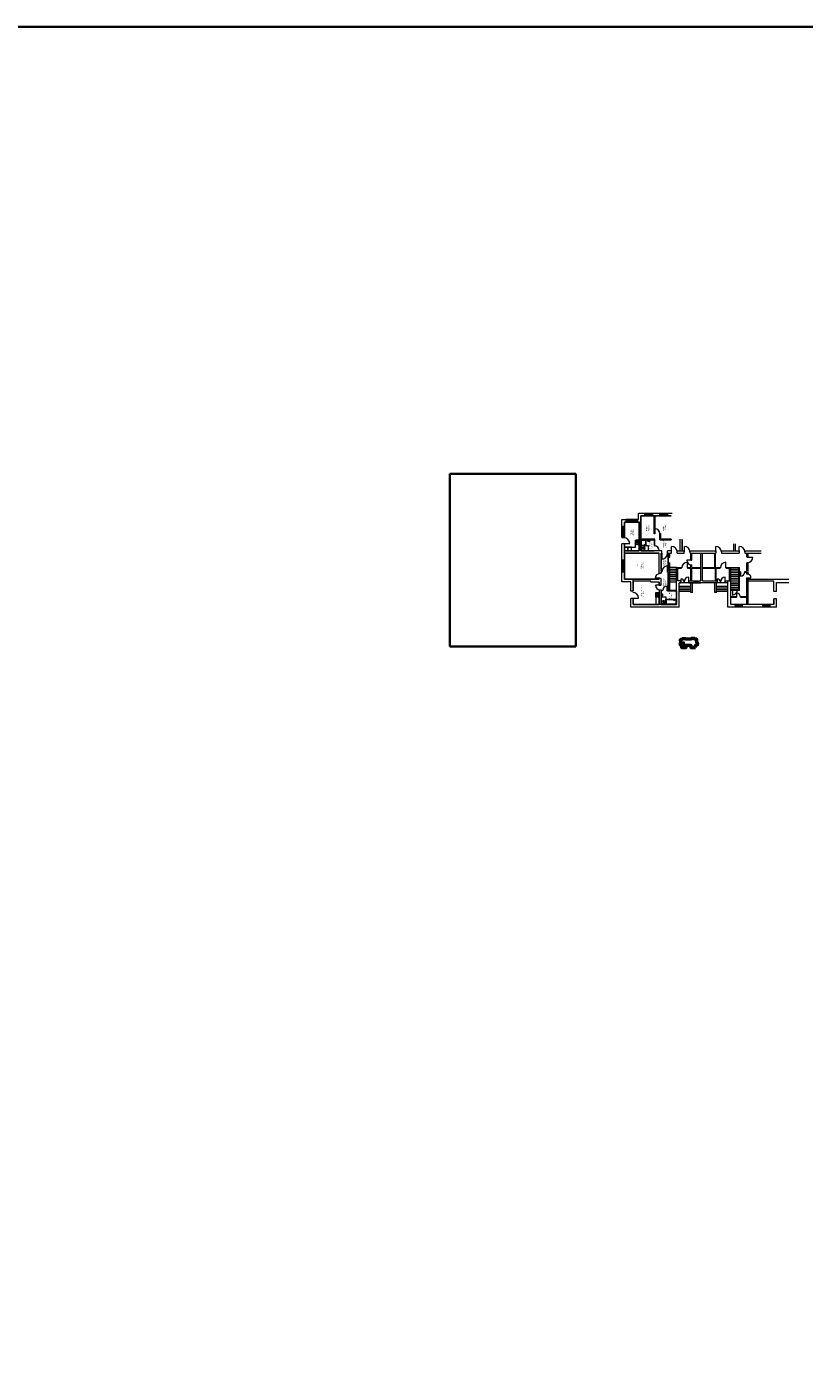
# Model space of a CAD drawing. Extents: x 33706 to 249013, y -74890 to 17912.
# Tile 22 of 175: x 64905 to 78249, y -27410 to -4316. Entities that reach past the tile are written whole.
import ezdxf
from ezdxf.lldxf.tags import DXFTag

# ---------------------------------------------------------------- set-up
doc = ezdxf.new("R2010")
doc.units = 0
doc.header["$MEASUREMENT"] = 0
for name, color, linetype, lineweight in [('_konstrukcja', 96, 'Continuous', 20), ('_stolarka', 1, 'Continuous', 13), ('A-ARM', 1, 'Continuous', 15), ('ściany', 1, 'Continuous', 30)]:
    doc.layers.add(name, color=color, linetype=linetype, lineweight=lineweight)
doc.layers.add('Budynki', color=7, linetype='Continuous', lineweight=0, true_color=0x0a0909)
doc.styles.add('Arial narrow', font='ARIALN.TTF')
doc.styles.get("Standard").update_dxf_attribs({"font": 'ARIALN.TTF'})
tags = doc.linetypes.add('HIDDEN', pattern=[0.375, 0.25, -0.125]).pattern_tags.tags
tags[6:7] = [DXFTag(74, 4), DXFTag(75, 0), DXFTag(340, '0'), DXFTag(46, 1.0), DXFTag(50, 0.0), DXFTag(44, 0.0), DXFTag(45, 0.0)]
tags[4:5] = [DXFTag(74, 4), DXFTag(75, 0), DXFTag(340, '0'), DXFTag(46, 1.0), DXFTag(50, 0.0), DXFTag(44, 0.0), DXFTag(45, 0.0)]
picture_1 = doc.add_image_def('image2.tif', size_in_pixel=(681, 935))

msp = doc.modelspace()

# ---------------------------------------------------------------- hatches: boundary and pattern name
at = {"layer": 'ściany', "lineweight": 18, "ltscale": 50}
h = msp.add_hatch(dxfattribs=at)
h.set_pattern_fill('ANSI31', color=256, scale=50, angle=90, style=0)
h.set_pattern_definition([(135, (13977.241, -5139.281), (-4.4194174, -4.4194174), [])])
h.paths.add_polyline_path([(76143.9, -14961.9), (76221.5, -14961.7), (76221.5, -14937.8), (76206, -14937.8), (76206, -14905.5), (76193, -14905.5), (76193, -14873.1), (76126.3, -14873.1), (76126.4, -14923.2), (76143.8, -14923.2)])

# ---------------------------------------------------------------- linework, layer by layer
at = {"layer": '_konstrukcja', "ltscale": 50}
for p, q in [((75403.2, -12765.2), (75403.2, -12658.2)), ((75403.2, -12658.2), (75515.2, -12658.2)), ((75515.2, -12703.2), (75515.2, -12658.2)), ((75515.2, -12703.2), (75515.2, -12658.2)), ((75515.2, -12658.2), (75645.2, -12658.2)), ((75645.2, -12703.2), (75645.2, -12658.2)), ((75645.2, -12658.2), (75645.2, -12703.2)), ((75645.2, -12658.2), (75769.2, -12658.2)), ((75769.2, -12703.2), (75769.2, -12658.2)), ((75769.2, -12703.2), (75769.2, -12658.2)), ((75769.2, -12658.2), (75902.2, -12658.2)), ((75902.2, -12703.2), (75902.2, -12658.2)), ((75902.2, -12658.2), (75902.2, -12703.2)), ((75902.2, -12658.2), (75985.2, -12658.2)), ((75119.7, -12886.2), (75119.7, -12765.2)), ((75119.7, -12765.2), (75192.7, -12765.2)), ((75164.7, -12886.2), (75119.7, -12886.2)), ((75119.7, -13077.6), (75119.7, -12886.2)), ((75164.7, -12886.2), (75119.7, -12886.2)), ((75119.7, -12886.2), (75119.7, -13077.6)), ((75192.7, -12810.2), (75164.7, -12810.2)), ((75164.7, -12810.2), (75164.7, -12886.2)), ((75164.7, -12886.2), (75164.7, -12810.2)), ((75164.7, -12810.2), (75192.7, -12810.2)), ((75164.7, -12886.2), (75164.7, -13077.6)), ((75164.7, -13077.6), (75164.7, -12886.2)), ((75192.7, -12810.2), (75192.7, -12765.2)), ((75386.7, -12765.2), (75192.7, -12765.2)), ((75192.7, -12765.2), (75192.7, -12810.2)), ((75192.7, -12810.2), (75386.7, -12810.2)), ((75386.7, -12810.2), (75386.7, -12765.2)), ((75386.7, -12810.2), (75386.7, -12765.2)), ((75386.7, -12765.2), (75403.2, -12765.2)), ((75414.7, -12810.2), (75386.7, -12810.2)), ((75386.7, -12810.2), (75448.2, -12810.2)), ((75414.7, -13001.2), (75414.7, -12810.2)), ((75448.2, -13001.2), (75448.2, -12703.2)), ((75448.2, -12703.2), (75515.2, -12703.2)), ((75448.2, -12810.2), (75448.2, -12703.2)), ((75448.2, -12703.2), (75515.2, -12703.2)), ((75645.2, -12703.2), (75515.2, -12703.2)), ((75645.2, -12703.2), (75769.2, -12703.2)), ((75645.2, -12703.2), (75769.2, -12703.2)), ((75673.2, -13011.2), (75673.2, -12703.2)), ((75673.2, -12703.2), (75685.2, -12703.2)), ((75685.2, -12703.2), (75685.2, -13011.2)), ((75902.2, -12703.2), (75769.2, -12703.2)), ((75902.2, -12703.2), (75965.2, -12703.2)), ((75902.2, -12703.2), (75965.2, -12703.2)), ((75164.7, -13077.6), (75119.7, -13077.6)), ((75119.7, -13077.6), (75164.7, -13077.6)), ((75448.2, -13001.2), (75414.7, -13001.2)), ((75414.7, -13303.2), (75414.7, -13101.2)), ((75414.7, -13101.2), (75448.2, -13101.2)), ((75448.2, -13001.2), (75448.2, -13001.2)), ((75685.2, -13101.2), (75448.2, -13101.2)), ((75448.2, -13101.2), (75448.2, -13101.2)), ((75448.2, -13303.2), (75448.2, -13101.2)), ((75448.2, -13101.2), (75448.2, -13101.2)), ((75673.2, -13113.2), (75448.2, -13113.2)), ((75685.2, -13011.2), (75673.2, -13011.2)), ((75673.2, -13113.2), (75673.2, -13213.2)), ((75685.2, -13113.2), (75685.2, -13101.2)), ((75685.2, -13213.2), (75685.2, -13113.2)), ((75685.2, -13113.2), (75685.2, -13113.2)), ((75770.2, -13006.2), (75770.2, -13113.2)), ((75782.2, -13006.2), (75770.2, -13006.2)), ((75770.2, -13113.2), (75782.2, -13113.2)), ((75782.2, -13113.2), (75782.2, -13006.2)), ((75782.2, -13113.2), (75782.2, -13101.2)), ((75782.2, -13101.2), (75965.2, -13101.2)), ((75965.2, -13113.2), (75782.2, -13113.2)), ((75965.2, -13101.2), (75965.2, -13113.2)), ((76120.8, -13303.2), (76120.8, -13101.2)), ((76154.3, -13303.2), (76154.3, -13101.2)), ((75164.7, -13182.2), (75119.7, -13182.2)), ((75119.7, -13466.2), (75119.7, -13182.2)), ((75164.7, -13466.2), (75164.7, -13182.2)), ((75164.7, -13182.2), (75164.7, -13303.2)), ((75164.7, -13303.2), (75242.7, -13303.2)), ((75242.7, -13346.2), (75164.7, -13346.2)), ((75164.7, -13346.2), (75164.7, -13466.2)), ((75242.7, -13303.2), (75414.7, -13303.2)), ((75521.7, -13346.2), (75242.7, -13346.2)), ((75521.7, -13303.2), (75448.2, -13303.2)), ((75805.2, -13303.2), (75521.7, -13303.2)), ((75762.7, -13346.2), (75521.7, -13346.2)), ((75673.2, -13213.2), (75685.2, -13213.2)), ((75762.7, -13514.2), (75762.7, -13346.2)), ((75805.2, -13346.2), (75792.7, -13346.2)), ((75792.7, -13346.2), (75792.7, -13514.2)), ((75805.2, -13346.2), (75805.2, -13303.2)), ((75903.2, -13346.2), (75903.2, -13303.2)), ((75965.2, -13303.2), (75903.2, -13303.2)), ((75915.7, -13346.2), (75903.2, -13346.2)), ((75915.7, -13411.2), (75915.7, -13346.2)), ((75915.7, -13346.2), (75971.7, -13346.2)), ((75945.7, -13411.2), (75945.7, -13346.2)), ((75965.2, -13303.2), (75971.7, -13303.2)), ((75971.7, -13346.2), (75971.7, -13303.2)), ((76071.7, -13346.2), (76071.7, -13303.2)), ((76071.7, -13303.2), (76191.7, -13303.2)), ((76071.7, -13346.2), (76191.7, -13346.2)), ((76191.7, -13346.2), (76191.7, -13303.2)), ((76291.7, -13346.2), (76291.7, -13303.2)), ((76291.7, -13303.2), (76733, -13303.2)), ((76291.7, -13346.2), (76730.7, -13346.2)), ((76306.7, -13463.2), (76306.7, -13346.2)), ((76318.7, -13463.2), (76318.7, -13346.2)), ((76473.7, -13816.2), (76473.7, -13346.2)), ((76505.7, -13816.2), (76505.7, -13346.2)), ((76713.7, -13589.2), (76713.7, -13346.2)), ((76725.7, -13589.2), (76725.7, -13346.2)), ((76730.7, -13303.2), (76730.7, -13346.2)), ((76830.7, -13303.2), (76830.7, -13346.2)), ((76830.7, -13303.2), (77132.7, -13303.2)), ((76830.7, -13346.2), (77132.7, -13346.2)), ((77044.7, -13303.2), (77044.7, -13183.4)), ((77072.7, -13303.2), (77072.7, -13183.4)), ((77132.7, -13303.2), (77132.7, -13346.2)), ((77232.7, -13303.2), (77232.7, -13346.2)), ((77232.7, -13303.2), (77510.1, -13303.2)), ((77232.7, -13346.2), (77510.1, -13346.2)), ((77257.7, -13346.2), (77257.7, -13408.2)), ((77285.7, -13346.2), (77285.7, -13408.2)), ((75164.7, -13466.2), (75119.7, -13466.2)), ((75119.7, -13669.2), (75119.7, -13466.2)), ((75119.7, -13466.2), (75164.7, -13466.2)), ((75164.7, -13466.2), (75164.7, -13669.2)), ((75762.7, -13694.2), (75762.7, -13514.2)), ((75792.7, -13514.2), (75792.7, -13656.2)), ((75915.7, -13411.2), (75945.7, -13411.2)), ((75915.7, -13508.2), (75945.7, -13508.2)), ((75915.7, -13656.2), (75915.7, -13508.2)), ((75945.7, -13983.2), (75945.7, -13508.2)), ((76057.7, -13589.2), (75945.7, -13589.2)), ((75945.7, -13616.2), (76057.7, -13616.2)), ((76057.7, -13998.2), (76057.7, -13589.2)), ((76057.7, -13589.2), (76146.7, -13589.2)), ((76081.7, -13816.2), (76081.7, -13601.2)), ((76081.7, -13601.2), (76146.7, -13601.2)), ((76146.7, -13601.2), (76146.7, -13589.2)), ((76246.7, -13601.2), (76246.7, -13589.2)), ((76246.7, -13589.2), (76306.7, -13589.2)), ((76246.7, -13601.2), (76306.7, -13601.2)), ((76306.7, -13463.2), (76318.7, -13463.2)), ((76306.7, -13589.2), (76306.7, -13543.2)), ((76306.7, -13543.2), (76318.7, -13543.2)), ((76306.7, -13816.2), (76306.7, -13601.2)), ((76318.7, -13589.2), (76318.7, -13543.2)), ((76318.7, -13589.2), (76350.7, -13589.2)), ((76318.7, -13816.2), (76318.7, -13601.2)), ((76318.7, -13601.2), (76350.7, -13601.2)), ((76350.7, -13601.2), (76350.7, -13589.2)), ((76350.7, -13589.2), (76473.7, -13589.2)), ((76350.7, -13601.2), (76473.7, -13601.2)), ((76505.7, -13589.2), (76809.7, -13589.2)), ((76505.7, -13601.2), (76809.7, -13601.2)), ((76729.7, -13816.2), (76729.7, -13601.2)), ((76741.7, -13816.2), (76741.7, -13601.2)), ((76809.7, -13601.2), (76809.7, -13589.2)), ((76909.7, -13601.2), (76909.7, -13589.2)), ((76909.7, -13589.2), (76990.7, -13589.2)), ((76909.7, -13601.2), (76990.7, -13601.2)), ((76965.7, -13816.2), (76965.7, -13589.2)), ((76990.7, -13816.2), (76990.7, -13589.2)), ((76990.7, -13589.2), (77137.7, -13589.2)), ((76990.7, -13616.2), (77125.7, -13616.2)), ((77125.7, -13982.2), (77125.7, -13589.2)), ((77137.7, -13982.2), (77137.7, -13589.2)), ((77257.7, -13408.2), (77285.7, -13408.2)), ((77257.7, -13508.2), (77285.7, -13508.2)), ((77257.7, -13508.2), (77257.7, -13659.2)), ((77285.7, -13508.2), (77285.7, -13659.2)), ((75164.7, -13669.2), (75119.7, -13669.2)), ((75164.7, -13669.2), (75119.7, -13669.2)), ((75119.7, -13837.2), (75119.7, -13669.2)), ((75271.7, -13837.2), (75119.7, -13837.2)), ((75164.7, -13669.2), (75164.7, -13792.2)), ((75164.7, -13792.2), (75164.7, -13669.2)), ((75164.7, -13792.2), (75762.7, -13792.2)), ((75316.7, -13792.2), (75164.7, -13792.2)), ((75271.7, -13998.2), (75271.7, -13837.2)), ((75316.7, -13998.2), (75316.7, -13792.2)), ((75617.7, -13827.2), (75316.7, -13827.2)), ((75316.7, -13827.2), (75316.7, -13998.2)), ((75617.7, -13841.2), (75617.7, -13827.2)), ((75762.7, -13841.2), (75617.7, -13841.2)), ((75792.7, -13694.2), (75762.7, -13694.2)), ((75792.7, -13781.2), (75762.7, -13781.2)), ((75762.7, -13792.2), (75762.7, -13781.2)), ((75762.7, -13841.2), (75762.7, -13893.2)), ((75762.7, -13893.2), (75762.7, -13841.2)), ((75792.7, -13656.2), (75805.2, -13656.2)), ((75792.7, -13694.2), (75792.7, -13671.2)), ((75792.7, -13671.2), (75805.2, -13671.2)), ((75792.7, -13893.2), (75792.7, -13781.2)), ((75805.2, -13671.2), (75805.2, -13656.2)), ((75903.2, -13671.2), (75903.2, -13656.2)), ((75903.2, -13656.2), (75915.7, -13656.2)), ((75903.2, -13671.2), (75915.7, -13671.2)), ((75915.7, -13671.2), (75915.7, -13983.2)), ((75945.7, -13647.2), (76057.7, -13647.2)), ((75945.7, -13678.2), (76057.7, -13678.2)), ((75945.7, -13709.2), (76057.7, -13709.2)), ((75945.7, -13740.2), (76057.7, -13740.2)), ((75945.7, -13771.2), (76057.7, -13771.2)), ((75945.7, -13802.2), (76057.7, -13802.2)), ((75945.7, -13833.2), (76057.7, -13833.2)), ((76131.7, -13816.2), (76081.7, -13816.2)), ((76106.7, -14269.2), (76106.7, -13854.2)), ((76106.7, -13854.2), (76131.7, -13854.2)), ((76941.7, -13854.2), (76106.7, -13854.2)), ((76131.7, -13854.2), (76131.7, -13816.2)), ((76271.7, -13854.2), (76271.7, -13816.2)), ((76271.7, -13816.2), (76358.7, -13816.2)), ((76271.7, -13854.2), (76358.7, -13854.2)), ((76302.7, -14019.2), (76302.7, -13854.2)), ((76334.7, -14019.2), (76334.7, -13854.2)), ((76358.7, -13816.2), (76358.7, -13854.2)), ((76358.7, -13816.2), (76438.7, -13816.2)), ((76358.7, -13854.2), (76438.7, -13854.2)), ((76438.7, -13816.2), (76438.7, -13854.2)), ((76438.7, -13816.2), (76473.7, -13816.2)), ((76438.7, -13854.2), (76473.7, -13854.2)), ((76505.7, -13816.2), (76756.7, -13816.2)), ((76713.7, -14019.2), (76713.7, -13854.2)), ((76745.7, -14019.2), (76745.7, -13854.2)), ((76756.7, -13854.2), (76756.7, -13816.2)), ((76896.7, -13854.2), (76896.7, -13816.2)), ((76896.7, -13854.2), (76896.7, -13816.2)), ((76896.7, -13816.2), (76990.7, -13816.2)), ((76941.7, -14269.2), (76941.7, -13816.2)), ((76990.7, -13647.2), (77125.7, -13647.2)), ((76990.7, -13678.2), (77125.7, -13678.2)), ((76990.7, -13709.2), (77125.7, -13709.2)), ((76990.7, -13740.2), (77125.7, -13740.2)), ((76990.7, -13771.2), (77125.7, -13771.2)), ((76990.7, -13802.2), (77125.7, -13802.2)), ((76990.7, -14224.2), (76990.7, -13816.2)), ((76990.7, -13833.2), (77125.7, -13833.2)), ((77137.7, -13659.2), (77152.7, -13659.2)), ((77137.7, -13671.2), (77152.7, -13671.2)), ((77152.7, -13671.2), (77152.7, -13659.2)), ((77232.7, -13671.2), (77232.7, -13659.2)), ((77232.7, -13659.2), (77257.7, -13659.2)), ((77232.7, -13671.2), (77257.7, -13671.2)), ((77257.7, -13671.2), (77257.7, -13699.2)), ((77257.7, -13699.2), (77285.7, -13699.2)), ((77257.7, -13769.2), (77285.7, -13769.2)), ((77257.7, -13769.2), (77257.7, -14224.2)), ((77285.7, -13671.2), (77285.7, -13699.2)), ((77285.7, -13769.2), (77285.7, -14224.2)), ((77988.7, -13794.2), (77285.7, -13794.2)), ((77727.7, -13826.2), (77285.7, -13826.2)), ((77727.7, -14001.2), (77727.7, -13826.2)), ((77776.7, -14001.2), (77776.7, -13845.2)), ((77776.7, -13845.2), (77988.7, -13845.2)), ((75316.7, -13998.2), (75271.7, -13998.2)), ((75762.7, -13893.2), (75792.7, -13893.2)), ((75762.7, -13973.2), (75762.7, -14224.2)), ((75762.7, -13973.2), (75792.7, -13973.2)), ((75792.7, -13983.2), (75792.7, -13973.2)), ((75805.2, -13983.2), (75792.7, -13983.2)), ((75805.2, -13998.2), (75792.7, -13998.2)), ((75792.7, -13998.2), (75792.7, -14224.2)), ((75805.2, -13998.2), (75805.2, -13983.2)), ((75903.2, -13998.2), (75903.2, -13983.2)), ((76057.7, -13983.2), (75903.2, -13983.2)), ((76057.7, -13998.2), (75903.2, -13998.2)), ((76057.7, -14224.2), (76057.7, -13998.2)), ((76302.7, -13914.2), (76106.7, -13914.2)), ((76302.7, -13944.2), (76106.7, -13944.2)), ((76302.7, -13974.2), (76106.7, -13974.2)), ((76302.7, -14004.2), (76106.7, -14004.2)), ((76334.7, -14019.2), (76302.7, -14019.2)), ((76745.7, -14019.2), (76713.7, -14019.2)), ((76941.7, -13914.2), (76745.7, -13914.2)), ((76941.7, -13944.2), (76745.7, -13944.2)), ((76941.7, -13974.2), (76745.7, -13974.2)), ((76941.7, -14004.2), (76745.7, -14004.2)), ((76990.7, -13864.2), (77125.7, -13864.2)), ((76990.7, -13895.2), (77125.7, -13895.2)), ((76990.7, -13926.2), (77125.7, -13926.2)), ((76990.7, -13957.2), (77125.7, -13957.2)), ((77015.7, -13970.2), (76990.7, -13970.2)), ((77015.7, -13970.2), (76990.7, -13970.2)), ((77137.7, -13982.2), (76990.7, -13982.2)), ((77137.7, -13982.2), (76990.7, -13982.2)), ((77015.7, -13982.2), (77015.7, -13970.2)), ((77137.7, -13970.2), (77105.7, -13970.2)), ((77137.7, -13970.2), (77105.7, -13970.2)), ((77105.7, -13982.2), (77105.7, -13970.2)), ((77776.7, -14001.2), (77727.7, -14001.2)), ((75316.7, -14122.2), (75271.7, -14122.2)), ((75271.7, -14269.2), (75271.7, -14122.2)), ((76106.7, -14269.2), (75271.7, -14269.2)), ((75316.7, -14122.2), (75316.7, -14224.2)), ((75316.7, -14224.2), (75316.7, -14122.2)), ((75762.7, -14224.2), (75316.7, -14224.2)), ((75316.7, -14224.2), (75316.7, -14224.2)), ((76057.7, -14224.2), (75316.7, -14224.2)), ((75792.7, -14224.2), (76057.7, -14224.2)), ((77776.7, -14269.2), (76941.7, -14269.2)), ((77090.7, -14092.2), (76990.7, -14092.2)), ((77090.7, -14092.2), (76990.7, -14092.2)), ((77090.7, -14104.2), (76990.7, -14104.2)), ((77090.7, -14104.2), (76990.7, -14104.2)), ((77432.7, -14224.2), (76990.7, -14224.2)), ((77727.7, -14224.2), (76990.7, -14224.2)), ((77063.7, -14224.2), (77063.7, -14269.2)), ((77063.7, -14224.2), (77143.7, -14224.2)), ((77090.7, -14104.2), (77090.7, -14092.2)), ((77257.7, -14092.2), (77160.7, -14092.2)), ((77257.7, -14092.2), (77160.7, -14092.2)), ((77160.7, -14104.2), (77160.7, -14092.2)), ((77257.7, -14104.2), (77160.7, -14104.2)), ((77257.7, -14104.2), (77160.7, -14104.2)), ((77183.7, -14224.2), (77183.7, -14269.2)), ((77542.7, -14224.2), (77542.7, -14269.2)), ((77542.7, -14224.2), (77622.7, -14224.2)), ((77662.7, -14224.2), (77662.7, -14269.2)), ((77727.7, -14129.2), (77727.7, -14224.2)), ((77727.7, -14224.2), (77727.7, -14129.2)), ((77776.7, -14129.2), (77727.7, -14129.2)), ((77776.7, -14269.2), (77776.7, -14129.2))]:
    msp.add_line(p, q, dxfattribs=at)
at = {"layer": '_konstrukcja', "color": 5, "lineweight": 35, "ltscale": 50}
msp.add_lwpolyline([(33706.4, -4316), (90923.2, -4316), (90923.2, -48274.7), (33706.4, -48274.7)], close=True, dxfattribs=at)
at = {"layer": '_stolarka'}
for p, q in [((75515.2, -12680.7), (75645.2, -12680.7)), ((75515.2, -12685.7), (75515.2, -12680.7)), ((75515.2, -12680.7), (75520.2, -12680.7)), ((75645.2, -12685.7), (75515.2, -12685.7)), ((75520.2, -12680.7), (75520.2, -12685.7)), ((75640.2, -12683.2), (75520.2, -12683.2)), ((75520.2, -12685.7), (75645.2, -12685.7)), ((75640.2, -12685.7), (75640.2, -12680.7)), ((75640.2, -12680.7), (75640.2, -12683.2)), ((75645.2, -12685.7), (75640.2, -12685.7)), ((75645.2, -12680.7), (75645.2, -12685.7)), ((75769.2, -12680.7), (75902.2, -12680.7)), ((75769.2, -12685.7), (75769.2, -12680.7)), ((75769.2, -12680.7), (75774.2, -12680.7)), ((75902.2, -12685.7), (75769.2, -12685.7)), ((75774.2, -12680.7), (75774.2, -12685.7)), ((75897.2, -12683.2), (75774.2, -12683.2)), ((75774.2, -12685.7), (75902.2, -12685.7)), ((75897.2, -12685.7), (75897.2, -12680.7)), ((75897.2, -12680.7), (75897.2, -12683.2)), ((75902.2, -12685.7), (75897.2, -12685.7)), ((75902.2, -12680.7), (75902.2, -12685.7)), ((75142.2, -13077.6), (75142.2, -12886.2)), ((75142.2, -12886.2), (75147.2, -12886.2)), ((75147.2, -12891.2), (75142.2, -12891.2)), ((75142.2, -12891.2), (75144.7, -12891.2)), ((75144.7, -12891.2), (75144.7, -13072.6)), ((75147.2, -12886.2), (75147.2, -13077.6)), ((75147.2, -13072.6), (75147.2, -12886.2)), ((75147.2, -12886.2), (75147.2, -12891.2)), ((75192.7, -12787.7), (75386.7, -12787.7)), ((75192.7, -12792.7), (75192.7, -12787.7)), ((75192.7, -12787.7), (75197.7, -12787.7)), ((75386.7, -12792.7), (75192.7, -12792.7)), ((75197.7, -12787.7), (75197.7, -12792.7)), ((75381.7, -12790.2), (75197.7, -12790.2)), ((75197.7, -12792.7), (75386.7, -12792.7)), ((75381.7, -12792.7), (75381.7, -12787.7)), ((75381.7, -12787.7), (75381.7, -12790.2)), ((75386.7, -12792.7), (75381.7, -12792.7)), ((75386.7, -12787.7), (75386.7, -12792.7)), ((75142.2, -13077.6), (75142.2, -13072.6)), ((75142.2, -13072.6), (75147.2, -13072.6)), ((75147.2, -13077.6), (75142.2, -13077.6)), ((75142.2, -13669.2), (75142.2, -13466.2)), ((75142.2, -13466.2), (75147.2, -13466.2)), ((75147.2, -13471.2), (75142.2, -13471.2)), ((75142.2, -13471.2), (75144.7, -13471.2)), ((75144.7, -13471.2), (75144.7, -13664.2)), ((75147.2, -13466.2), (75147.2, -13669.2)), ((75147.2, -13664.2), (75147.2, -13466.2)), ((75147.2, -13466.2), (75147.2, -13471.2)), ((75142.2, -13669.2), (75142.2, -13664.2)), ((75142.2, -13664.2), (75147.2, -13664.2)), ((75147.2, -13669.2), (75142.2, -13669.2)), ((76358.7, -13832.7), (76438.7, -13832.7)), ((76358.7, -13837.7), (76358.7, -13832.7)), ((76358.7, -13832.7), (76363.7, -13832.7)), ((76438.7, -13837.7), (76358.7, -13837.7)), ((76363.7, -13832.7), (76363.7, -13837.7)), ((76438.7, -13835.2), (76363.7, -13835.2)), ((76363.7, -13837.7), (76438.7, -13837.7)), ((76433.7, -13837.7), (76433.7, -13832.7)), ((76433.7, -13832.7), (76433.7, -13835.2)), ((76438.7, -13837.7), (76433.7, -13837.7)), ((76438.7, -13832.7), (76438.7, -13837.7)), ((77063.7, -14244.2), (77183.7, -14244.2)), ((77063.7, -14249.2), (77063.7, -14244.2)), ((77063.7, -14244.2), (77068.7, -14244.2)), ((77183.7, -14249.2), (77063.7, -14249.2)), ((77068.7, -14244.2), (77068.7, -14249.2)), ((77183.7, -14246.7), (77068.7, -14246.7)), ((77068.7, -14249.2), (77183.7, -14249.2)), ((77178.7, -14249.2), (77178.7, -14244.2)), ((77178.7, -14244.2), (77178.7, -14246.7)), ((77183.7, -14249.2), (77178.7, -14249.2)), ((77183.7, -14244.2), (77183.7, -14249.2)), ((77542.7, -14244.2), (77662.7, -14244.2)), ((77542.7, -14249.2), (77542.7, -14244.2)), ((77542.7, -14244.2), (77547.7, -14244.2)), ((77662.7, -14249.2), (77542.7, -14249.2)), ((77547.7, -14244.2), (77547.7, -14249.2)), ((77662.7, -14246.7), (77547.7, -14246.7)), ((77547.7, -14249.2), (77662.7, -14249.2)), ((77657.7, -14249.2), (77657.7, -14244.2)), ((77657.7, -14244.2), (77657.7, -14246.7)), ((77662.7, -14249.2), (77657.7, -14249.2)), ((77662.7, -14244.2), (77662.7, -14249.2))]:
    msp.add_line(p, q, dxfattribs=at)
at = {"layer": '_stolarka', "color": 0, "linetype": 'ByBlock', "ltscale": 50}
for p, q in [((76313, -13464.9), (76235.7, -13464.9)), ((76245, -13595.8), (76245, -13499.8)), ((76906.8, -13595.8), (76906.8, -13499.8)), ((75773.1, -13775.2), (75693.1, -13775.2)), ((76135.8, -13836.2), (76135.8, -13784.2)), ((76267.8, -13836.2), (76267.8, -13756.2)), ((76760.8, -13836.2), (76760.8, -13784.2)), ((76892.8, -13836.2), (76892.8, -13756.2)), ((75775.6, -13893.2), (75695.6, -13893.2)), ((75896.3, -13990.3), (75896.3, -13910.3))]:
    msp.add_line(p, q, dxfattribs=at)
for points in [[(75690.2, -13008), (75690.2, -12928)], [(75154.7, -13177.6), (75254.7, -13177.6)], [(75679.2, -13298.2), (75759.2, -13298.2)], [(75805.2, -13346.2), (75805.2, -13446.2)], [(75975, -13323.8), (75975, -13227.8)], [(76193.8, -13323.8), (76193.8, -13227.8)], [(76733, -13323.8), (76733, -13227.8)], [(77135, -13323.8), (77135, -13227.8)], [(75905.2, -13663.7), (75905.2, -13563.7)], [(77273, -13411), (77369, -13411)], [(77156.2, -13665.1), (77156.2, -13739)], [(77270.7, -13767.3), (77337.2, -13767.3)], [(77017.2, -13975.4), (77017.2, -14061.8)], [(77093, -14099.2), (77093, -14033)], [(75306.7, -14117.6), (75406.7, -14117.6)]]:
    msp.add_lwpolyline(points, dxfattribs=at)
for centre, radius, start, end in [((75690.2, -13008), 80, 0, 90), ((75154.7, -13177.6), 100, 0, 90), ((75679.2, -13298.2), 80, 0, 90), ((75805.2, -13346.2), 100, 270, 0), ((75975, -13323.8), 96, 0, 90), ((76193.8, -13323.8), 96, 0, 90), ((76733, -13323.8), 96, 0, 90), ((77135, -13323.8), 96, 0, 90), ((75905.2, -13663.7), 100, 90, 180), ((76245, -13595.8), 96, 90, 180), ((76313, -13464.9), 77.3, 180, 270), ((76906.8, -13595.8), 96, 90, 180), ((77273, -13411), 96, 270, 0), ((75773.1, -13775.2), 80, 90, 180), ((76135.8, -13836.2), 52, 0, 90), ((76267.8, -13836.2), 80, 90, 180), ((76760.8, -13836.2), 52, 0, 90), ((76892.8, -13836.2), 80, 90, 180), ((77156.2, -13665.1), 73.9, 270, 0), ((77270.7, -13767.3), 66.5, 0, 90), ((75306.7, -14117.6), 100, 0, 90), ((75775.6, -13893.2), 80, 180, 270), ((75896.3, -13990.3), 80, 90, 180), ((77017.2, -13975.4), 86.5, 270, 0), ((77093, -14099.2), 66.2, 0, 90)]:
    msp.add_arc(centre, radius, start, end, dxfattribs=at)
at = {"layer": 'A-ARM', "ltscale": 50}
for p, q in [((75354.7, -13243.2), (75354.7, -13118.2)), ((75414.7, -13303.2), (75414.7, -13101.2)), ((76120.8, -13303.2), (76120.8, -13101.2)), ((75164.7, -13243.2), (75354.7, -13243.2)), ((75224.7, -13243.2), (75164.7, -13243.2)), ((75164.7, -13243.2), (75164.7, -13303.2)), ((75164.7, -13303.2), (75224.7, -13303.2)), ((75164.7, -13303.2), (75414.7, -13303.2)), ((75284.7, -13243.2), (75224.7, -13243.2)), ((75224.7, -13243.2), (75224.7, -13303.2)), ((75224.7, -13303.2), (75224.7, -13243.2)), ((75224.7, -13303.2), (75284.7, -13303.2)), ((75284.7, -13303.2), (75284.7, -13243.2)), ((75762.7, -14100.2), (75702.7, -14100.2)), ((75702.7, -14100.2), (75702.7, -14224.2)), ((75702.7, -14224.2), (75762.7, -14224.2)), ((75762.7, -14224.2), (75762.7, -14100.2))]:
    msp.add_line(p, q, dxfattribs=at)
at = {"layer": 'A-ARM'}
for p, q in [((75354.7, -13198.2), (75354.7, -13118.2)), ((75354.7, -13118.2), (75414.7, -13118.2)), ((75359.2, -13123.7), (75359.2, -13192.7)), ((75396.2, -13120.7), (75362.2, -13120.7)), ((75364.2, -13155.7), (75364.2, -13125.7)), ((75369.2, -13155.7), (75369.2, -13125.7)), ((75369.7, -13162.2), (75377.8, -13160.9)), ((75374.2, -13155.7), (75374.2, -13125.7)), ((75379.2, -13125.7), (75379.2, -13155.7)), ((75380.5, -13160.9), (75388.6, -13162.2)), ((75384.2, -13125.7), (75384.2, -13155.7)), ((75387.2, -13162), (75387.2, -13162)), ((75389.2, -13125.7), (75389.2, -13155.7)), ((75394.2, -13125.7), (75394.2, -13155.7)), ((75399.2, -13123.7), (75399.2, -13192.7)), ((75414.7, -13118.2), (75414.7, -13198.2)), ((75414.7, -13198.2), (75354.7, -13198.2)), ((75361.9, -13175.5), (75363.2, -13168.7)), ((75363.2, -13185.1), (75361.9, -13178.3)), ((75396.2, -13195.7), (75362.2, -13195.7)), ((75377.8, -13192.9), (75369.7, -13191.6)), ((75388.6, -13191.6), (75380.5, -13192.9)), ((75395.2, -13168.7), (75396.4, -13175.5)), ((75396.4, -13178.3), (75395.2, -13185.1)), ((75702.7, -14100.2), (75702.7, -14020.2)), ((75702.7, -14020.2), (75762.7, -14020.2)), ((75707.2, -14025.7), (75707.2, -14094.7)), ((75709.9, -14077.5), (75711.2, -14070.7)), ((75711.2, -14087.1), (75709.9, -14080.3)), ((75744.2, -14022.7), (75710.2, -14022.7)), ((75712.2, -14057.7), (75712.2, -14027.7)), ((75717.2, -14057.7), (75717.2, -14027.7)), ((75717.7, -14064.2), (75725.8, -14062.9)), ((75722.2, -14057.7), (75722.2, -14027.7)), ((75727.2, -14027.7), (75727.2, -14057.7)), ((75728.5, -14062.9), (75736.6, -14064.2)), ((75732.2, -14027.7), (75732.2, -14057.7)), ((75735.2, -14064), (75735.2, -14064)), ((75737.2, -14027.7), (75737.2, -14057.7)), ((75742.2, -14027.7), (75742.2, -14057.7)), ((75743.2, -14070.7), (75744.4, -14077.5)), ((75744.4, -14080.3), (75743.2, -14087.1)), ((75747.2, -14025.7), (75747.2, -14094.7)), ((75762.7, -14020.2), (75762.7, -14100.2)), ((75762.7, -14100.2), (75702.7, -14100.2)), ((75744.2, -14097.7), (75710.2, -14097.7)), ((75725.8, -14094.9), (75717.7, -14093.6)), ((75736.6, -14093.6), (75728.5, -14094.9))]:
    msp.add_line(p, q, dxfattribs=at)
at = {"layer": 'A-ARM', "color": 0}
for p, q in [((75538.2, -13123.2), (75448.2, -13123.2)), ((75448.2, -13123.2), (75448.2, -13213.2)), ((75453.2, -13135.7), (75453.2, -13200.7)), ((75525.7, -13128.2), (75460.7, -13128.2)), ((75533.2, -13200.7), (75533.2, -13135.7)), ((75538.2, -13213.2), (75538.2, -13123.2)), ((75608.2, -13113.2), (75558.2, -13113.2)), ((75558.2, -13113.2), (75558.2, -13126.7)), ((75608.2, -13126.7), (75608.2, -13113.2)), ((75448.2, -13213.2), (75538.2, -13213.2)), ((75448.2, -13241.1), (75448.2, -13275.2)), ((75460.7, -13208.2), (75525.7, -13208.2)), ((75465.7, -13273.1), (75465.7, -13243.2)), ((75483.9, -13241.4), (75470, -13244.6)), ((75483.9, -13274.9), (75470, -13271.7)), ((75474.1, -13254.7), (75474.1, -13261.6)), ((75484.6, -13244.4), (75481.9, -13245)), ((75484.6, -13271.9), (75481.9, -13271.3)), ((75792.7, -14080.3), (75792.7, -14040.3)), ((75792.7, -14040.3), (75806.2, -14040.3)), ((75806.2, -14080.3), (75792.7, -14080.3)), ((75855.7, -14224.2), (75821.5, -14224.2)), ((75821.9, -14188.4), (75825, -14202.3)), ((75823.6, -14206.7), (75853.5, -14206.7)), ((75824.8, -14187.8), (75825.4, -14190.4)), ((75842, -14198.2), (75835.1, -14198.2)), ((75852.3, -14187.8), (75851.7, -14190.4)), ((75855.3, -14188.4), (75852.1, -14202.3)), ((75877.7, -14134.2), (76057.7, -14134.2)), ((75877.7, -14224.2), (75877.7, -14134.2)), ((76057.7, -14224.2), (75877.7, -14224.2)), ((75887.7, -14211.7), (75887.7, -14146.7)), ((75902.7, -14139.2), (76032.7, -14139.2)), ((76032.7, -14219.2), (75902.7, -14219.2)), ((76047.7, -14146.7), (76047.7, -14211.7)), ((76057.7, -14134.2), (76057.7, -14224.2))]:
    msp.add_line(p, q, dxfattribs=at)
at = {"layer": 'A-ARM', "color": 0, "linetype": 'HIDDEN', "ltscale": 50}
for points in [[(75448.2, -13213.2), (75450.7, -13213.2)], [(75448.2, -13213.2), (75448.2, -13215.7)], [(75448.2, -13300.7), (75448.2, -13303.2)], [(75448.2, -13303.2), (75450.7, -13303.2)], [(75793.6, -14224.2), (75793.6, -14221.7)], [(75796.1, -14224.2), (75793.6, -14224.2)], [(75883.6, -14224.2), (75881.1, -14224.2)], [(75883.6, -14224.2), (75883.6, -14221.7)]]:
    msp.add_lwpolyline(points, dxfattribs=at)
at = {"layer": 'A-ARM', "color": 0}
for points in [[(75474.7, -13251.3, -0.0475025), (75479.4, -13251.9, -0.0674457), (75483.4, -13253.3, -0.1052323), (75486.4, -13255.8, -0.1685315), (75487.2, -13258.2, -0.1685315), (75486.4, -13260.5, -0.1052323), (75483.4, -13263, -0.0674457), (75479.4, -13264.4, -0.0475025), (75474.7, -13265, -0.0535976)], [(75483.9, -13241.4, -0.0582401), (75490.7, -13240.7, -0.0720394)], [(75490.7, -13240.7, -0.0720394), (75499, -13241.9, -0.0833394), (75505.9, -13245.2, -0.1066614), (75511.3, -13251.1, -0.1321382), (75513.2, -13258.2, -0.1321382), (75511.3, -13265.2, -0.1066614), (75505.9, -13271.1, -0.0833394), (75499, -13274.4, -0.0720394), (75490.7, -13275.7, -0.0582401), (75483.9, -13274.9, -0.0833394)], [(75490.7, -13243.7, -0.0720394), (75498.2, -13244.7, -0.0833394), (75504.2, -13247.7, -0.1066614), (75508.7, -13252.6, -0.1321382), (75510.2, -13258.2, -0.1321382), (75508.7, -13263.7, -0.1066614), (75504.2, -13268.6, -0.0833394), (75498.2, -13271.6, -0.0720394), (75490.7, -13272.7, -0.0582401), (75484.6, -13271.9, -0.0582401)], [(75484.6, -13244.4, -0.0582401), (75490.7, -13243.7, -0.0582401)], [(75806.2, -14040.3, -0.1384739), (75811, -14041.7, -0.1070691), (75815.7, -14046.2, -0.0804522), (75818.6, -14052.4, -0.0682638), (75819.7, -14060.3, -0.0682638), (75818.6, -14068.3, -0.0804522), (75815.7, -14074.5, -0.1070691), (75811, -14078.9, -0.1384739), (75806.2, -14080.3, -0.1384739)], [(75856.1, -14181.7, 0.0720394), (75854.9, -14173.3, 0.0833394), (75851.5, -14166.4, 0.1066614), (75845.6, -14161.1, 0.1321382), (75838.6, -14159.2, 0.1321382), (75831.5, -14161.1, 0.1066614), (75825.7, -14166.4, 0.0833394), (75822.3, -14173.3, 0.0720394), (75821.1, -14181.7, 0.0582401), (75821.9, -14188.4, 0.0833394)], [(75853.1, -14181.7, 0.0720394), (75852, -14174.2, 0.0833394), (75849, -14168.1, 0.1066614), (75844.1, -14163.6, 0.1321382), (75838.6, -14162.2, 0.1321382), (75833, -14163.6, 0.1066614), (75828.1, -14168.1, 0.0833394), (75825.1, -14174.2, 0.0720394), (75824.1, -14181.7, 0.0582401), (75824.8, -14187.7, 0.0582401)], [(75845.4, -14197.6, 0.0475025), (75844.8, -14192.9, 0.0674457), (75843.4, -14188.9, 0.1052323), (75840.9, -14185.9, 0.1685315), (75838.6, -14185.1, 0.1685315), (75836.2, -14185.9, 0.1052323), (75833.7, -14188.9, 0.0674457), (75832.3, -14192.9, 0.0475025), (75831.7, -14197.6, 0.0535976)], [(75852.3, -14187.7, 0.0582401), (75853.1, -14181.7, 0.0582401)], [(75855.3, -14188.4, 0.0582401), (75856.1, -14181.7, 0.0720394)]]:
    msp.add_lwpolyline(points, format="xyb", dxfattribs=at)
at = {"layer": 'A-ARM', "color": 0, "linetype": 'HIDDEN', "ltscale": 50}
for points in [[(75513.2, -13213.2), (75573.2, -13213.2), (75573.2, -13303.2), (75513.2, -13303.2)], [(75883.6, -14159.2), (75883.6, -14099.2), (75793.6, -14099.2), (75793.6, -14159.2)]]:
    msp.add_lwpolyline(points, close=True, dxfattribs=at)
at = {"layer": 'A-ARM', "color": 0}
msp.add_lwpolyline([(75807.2, -14077.3, -0.1384739), (75803.9, -14076.4, -0.1070691), (75800.1, -14072.8, -0.0804522), (75797.6, -14067.5, -0.0682638), (75796.7, -14060.3, -0.0682638), (75797.6, -14053.2, -0.0804522), (75800.1, -14047.8, -0.1070691), (75803.9, -14044.2, -0.1384739), (75807.2, -14043.3, -0.1384739), (75810.5, -14044.2, -0.1070691), (75814.2, -14047.8, -0.0804522), (75816.7, -14053.2, -0.0682638), (75817.7, -14060.3, -0.0682638), (75816.7, -14067.5, -0.0804522), (75814.2, -14072.8, -0.1070691), (75810.5, -14076.4, -0.1384739)], format="xyb", close=True, dxfattribs=at)
at = {"layer": 'A-ARM'}
for centre, radius in [((75389.2, -13168.2), 2.5), ((75403.7, -13173.2), 1.5), ((75403.7, -13181.2), 1.5), ((75737.2, -14070.2), 2.5), ((75751.7, -14075.2), 1.5), ((75751.7, -14083.2), 1.5)]:
    msp.add_circle(centre, radius, dxfattribs=at)
at = {"layer": 'A-ARM', "color": 0}
for centre, radius in [((75456.9, -13258.2), 1.96), ((75518.2, -13193.2), 2.5), ((75802.2, -14060.3), 2), ((75838.6, -14215.4), 1.96)]:
    msp.add_circle(centre, radius, dxfattribs=at)
at = {"layer": 'A-ARM'}
for centre, radius, start, end in [((75362.2, -13123.7), 3, 90, 180), ((75371, -13170.1), 8, 99.46232, 169.69515), ((75379.2, -13168.8), 8, 80.53768, 99.46232), ((75385.9, -13169.9), 8, 80.53768, 80.53985), ((75387.3, -13170.1), 8, 10.30485, 80.53768), ((75396.2, -13123.7), 3, 0, 90), ((75362.2, -13192.7), 3, 180, 270), ((75369.8, -13176.9), 8, 169.69515, 190.30485), ((75371, -13183.7), 8, 190.30485, 260.53768), ((75379.2, -13185), 8, 260.53768, 279.46232), ((75387.3, -13183.7), 8, 279.46232, 349.69515), ((75396.2, -13192.7), 3, 270, 0), ((75388.5, -13176.9), 8, 349.69515, 10.30485), ((75710.2, -14025.7), 3, 90, 180), ((75717.8, -14078.9), 8, 169.69515, 190.30485), ((75719, -14072.1), 8, 99.46232, 169.69515), ((75719, -14085.7), 8, 190.30485, 260.53768), ((75727.2, -14070.8), 8, 80.53768, 99.46232), ((75733.9, -14071.9), 8, 80.53768, 80.53985), ((75735.3, -14072.1), 8, 10.30485, 80.53768), ((75735.3, -14085.7), 8, 279.46232, 349.69515), ((75744.2, -14025.7), 3, 0, 90), ((75736.5, -14078.9), 8, 349.69515, 10.30485), ((75710.2, -14094.7), 3, 180, 270), ((75727.2, -14087), 8, 260.53768, 279.46232), ((75744.2, -14094.7), 3, 270, 0)]:
    msp.add_arc(centre, radius, start, end, dxfattribs=at)
at = {"layer": 'A-ARM', "color": 0}
for centre, radius, start, end in [((75460.7, -13135.7), 7.5, 90, 180), ((75525.7, -13135.7), 7.5, 0, 90), ((75451.2, -13241.1), 3, 89.46235, 180), ((75451.2, -13275.2), 3, 180, 270.53765), ((75450.8, -13275.1), 37, 69.65826, 89.46235), ((75450.8, -13241.2), 37, 270.53765, 290.34174), ((75460.7, -13200.7), 7.5, 180, 270), ((75462.7, -13243.2), 3, 0, 69.65826), ((75462.7, -13273.1), 3, 290.34174, 0), ((75465.5, -13225.2), 20, 270.32832, 283.00467), ((75465.5, -13291.2), 20, 76.99533, 89.67168), ((75484.1, -13254.7), 10, 103.00467, 180), ((75484.1, -13261.6), 10, 180, 256.99533), ((75525.7, -13200.7), 7.5, 270, 0), ((75855.5, -14221.5), 37, 159.65826, 179.46235), ((75821.5, -14221.2), 3, 179.46235, 270), ((75823.6, -14209.7), 3, 90, 159.65826), ((75805.6, -14206.8), 20, 0.32832, 13.00467), ((75835.1, -14188.2), 10, 193.00467, 270), ((75842, -14188.2), 10, 270, 346.99533), ((75871.6, -14206.8), 20, 166.99533, 179.67168), ((75853.5, -14209.7), 3, 20.34174, 90), ((75855.7, -14221.2), 3, 270, 0.53765), ((75821.7, -14221.5), 37, 0.53765, 20.34174)]:
    msp.add_arc(centre, radius, start, end, dxfattribs=at)
for centre, major_axis, ratio, start_param, end_param in [((75569.8, -13126.7), (-11.6, 0), 0.8, 0, 0.5503957), ((75576.2, -13123.5), (-19.1, 0), 0.8, 0.5503957, 0.9770467), ((75569.8, -13127.7), (-7.87, 0), 0.8, 5.7327897, 6.2831853), ((75569.8, -13127.7), (-7.87, 0), 0.8, 0, 0.5503957), ((75576.2, -13130.8), (-15.4, 0), 0.8, 5.3061386, 5.7327897), ((75576.2, -13124.5), (-15.4, 0), 0.8, 0.5503957, 0.9770467), ((75580.4, -13118.5), (-26.7, 0), 0.8, 0.9770467, 1.298164), ((75580.4, -13135.8), (-22.9, 0), 0.8, 4.9850213, 5.3061386), ((75580.4, -13119.5), (-22.9, 0), 0.8, 0.9770467, 1.298164), ((75583.2, -13110.6), (-36.9, 0), 0.8, 1.298164, 1.5707963), ((75583.2, -13143.7), (-33.2, 0), 0.8, 4.712389, 4.9850213), ((75583.2, -13111.6), (-33.2, 0), 0.8, 1.298164, 1.5707963), ((75583.2, -13143.7), (-33.2, 0), 0.8, 4.4397567, 4.712389), ((75583.2, -13111.6), (-33.2, 0), 0.8, 1.5707963, 1.8434286), ((75583.2, -13110.6), (-36.9, 0), 0.8, 1.5707963, 1.8434286), ((75585.9, -13135.8), (-22.9, 0), 0.8, 4.1186393, 4.4397567), ((75585.9, -13119.5), (-22.9, 0), 0.8, 1.8434286, 2.164546), ((75585.9, -13118.5), (-26.7, 0), 0.8, 1.8434286, 2.164546), ((75590.1, -13130.8), (-15.4, 0), 0.8, 3.6919883, 4.1186393), ((75590.1, -13124.5), (-15.4, 0), 0.8, 2.164546, 2.591197), ((75590.1, -13123.5), (-19.1, 0), 0.8, 2.164546, 2.591197), ((75596.5, -13127.7), (-7.87, 0), 0.8, 3.1415927, 3.6919883), ((75596.5, -13127.7), (-7.87, 0), 0.8, 2.591197, 3.1415927), ((75596.5, -13126.7), (-11.6, 0), 0.8, 2.591197, 3.1415927), ((75902.7, -14146.7), (-15, 0), 0.5, 4.712389, 6.2831853), ((75902.7, -14211.7), (-15, 0), 0.5, 0, 1.5707963), ((76032.7, -14146.7), (-15, 0), 0.5, 3.1415927, 4.712389), ((76032.7, -14211.7), (-15, 0), 0.5, 1.5707963, 3.1415927)]:
    msp.add_ellipse(centre, major_axis=major_axis, ratio=ratio, start_param=start_param, end_param=end_param, dxfattribs=at)
for centre, major_axis, ratio in [((75583.2, -13122.7), (-2.5, 0), 0.8), ((76017.7, -14154.2), (-5, 0), 0.5)]:
    msp.add_ellipse(centre, major_axis=major_axis, ratio=ratio, dxfattribs=at)
at = {"layer": 'Budynki', "color": 18, "linetype": 'Continuous', "lineweight": 50, "flags": 128}
msp.add_lwpolyline([(76383.5, -14960.6), (76383.3, -14921.4), (76405.8, -14919.8), (76405.9, -14916.6), (76410.7, -14915.6), (76417.4, -14912.2), (76422.6, -14907.3), (76425.1, -14901.2), (76424.4, -14896.4), (76422, -14891.6), (76418.4, -14886.9), (76414.4, -14883.2), (76409.6, -14880.9), (76404.8, -14880.3), (76404.7, -14819.2), (76369.8, -14819.3), (76369.8, -14809.9), (76307.5, -14810.1), (76307.6, -14819.6), (76216.4, -14819.8), (76216.4, -14813.6), (76154, -14813.8), (76154, -14823), (76126.2, -14823), (76126.4, -14923.2), (76143.8, -14923.2), (76143.9, -14961.9), (76221.5, -14961.7), (76221.4, -14923.4), (76302.1, -14923.3), (76302.1, -14960.7), (76383.5, -14960.6)], close=True, dxfattribs=at)
at = {"layer": 'DEFPOINTS', "ltscale": 50}
for p, q in [((75414.7, -12810.2), (75164.7, -12810.2)), ((75414.7, -13303.2), (75414.7, -12810.2)), ((75448.2, -13101.2), (75448.2, -12703.2)), ((75448.2, -12703.2), (75673.2, -12703.2)), ((75685.2, -13006.2), (75685.2, -12703.2)), ((75685.2, -12703.2), (75965.2, -12703.2)), ((75673.2, -13101.2), (75448.2, -13101.2)), ((75448.2, -13303.2), (75448.2, -13113.2)), ((75448.2, -13113.2), (75673.2, -13113.2)), ((75770.2, -13113.2), (75770.2, -13011.2)), ((75965.2, -13113.2), (75770.2, -13113.2)), ((75782.2, -13101.2), (75782.2, -13006.2)), ((75965.2, -13101.2), (75782.2, -13101.2)), ((76154.3, -13303.2), (76154.3, -13113.2)), ((75164.7, -13303.2), (75414.7, -13303.2)), ((75164.7, -13792.2), (75164.7, -13346.2)), ((75164.7, -13346.2), (75762.7, -13346.2)), ((75673.2, -13303.2), (75448.2, -13303.2)), ((75792.7, -13656.2), (75792.7, -13346.2)), ((75915.7, -13346.2), (75915.7, -13656.2)), ((75762.7, -13792.2), (75164.7, -13792.2)), ((75915.7, -13983.2), (75915.7, -13671.2)), ((75792.7, -13998.2), (75792.7, -14224.2)), ((76057.7, -14224.2), (76057.7, -13998.2)), ((75762.7, -14224.2), (75316.7, -14224.2)), ((75792.7, -14224.2), (76057.7, -14224.2))]:
    msp.add_line(p, q, dxfattribs=at)
at = {"layer": 'ściany', "lineweight": 18, "ltscale": 50}
msp.add_line((76193, -14873.1), (76126.3, -14873.1), dxfattribs=at)
msp.add_lwpolyline([(76221.5, -14937.8), (76206, -14937.8), (76206, -14905.5), (76193, -14905.5), (76193, -14873.1)], dxfattribs=at)

# ---------------------------------------------------------------- texts
at = {"layer": 'A-ARM', "ltscale": 50, "style": 'Arial narrow'}
for s, p in [('12,33m2', (75320.5, -13038)), ('Pokój 2', (75556.8, -12964)), ('8,96m2', (75590.2, -12963.2)), ('Pokój 1', (75843.9, -12964)), ('10,22m2', (75877.3, -12964.7)), ('Kuchnia', (75287.1, -13037.2)), ('Łazienka', (75609.9, -13260.6)), ('Przedpokój', (75849.7, -13257.8)), ('4,28m2', (75643.3, -13260.9)), ('6,19m2', (75883.1, -13256.9)), ('Pokój 1', (75461.6, -13610)), ('26,67m2', (75495, -13608.9)), ('Korytarz', (75849.6, -13553.1)), ('3,81m2', (75883, -13552.3)), ('Przedpokój', (75849.7, -13908.4)), ('3,84m2', (75883.1, -13907.6)), ('Pokój z aneksem', (75461.6, -14100.8)), ('17,50m2', (75495, -14101.5)), ('Łazienka', (75949.4, -14119.3)), ('5,99m2', (75982.8, -14120.2))]:
    msp.add_text(s, height=20, rotation=90, dxfattribs=at).set_placement(p)
at = {"layer": 'A-ARM', "ltscale": 50}
msp.add_text('h=3,60', height=12.5, rotation=90, dxfattribs=at).set_placement((75399.1, -13596.3))
at = {"layer": 'A-ARM', "lineweight": 25, "ltscale": 50, "style": 'Arial narrow'}
msp.add_text('Willa 1C', height=25, rotation=90, dxfattribs=at).set_placement((76114.5, -14930.9))

# ---------------------------------------------------------------- pictures from other files: only their frames are drawn
at = {"lineweight": 35, "ltscale": 50}
image = msp.add_image(picture_1, insert=(72167.7, -14947.6), size_in_units=(2160, 2965.6), rotation=0, dxfattribs=at)
image.dxf.flags = 7

doc.saveas('drawing.dxf')
